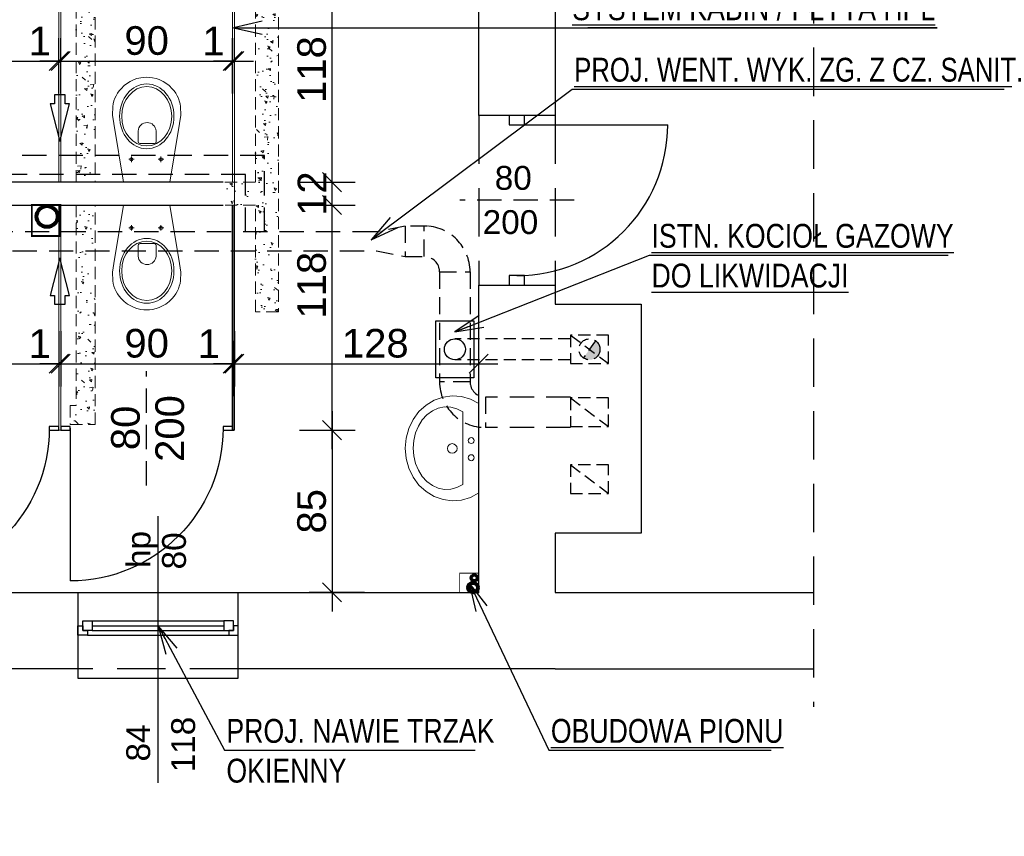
# Model space of a CAD drawing. Header units: inches. Extents: x -663 to 1208, y -7370 to -755.
# Tile 4 of 13: x 65 to 581, y -7370 to -6942. Entities that reach past the tile are written whole.
import ezdxf
from ezdxf import colors
from ezdxf.entities.mleader import LeaderData, LeaderLine
from ezdxf.enums import TextEntityAlignment as Align
from ezdxf.math import Vec2, Vec3

# ---------------------------------------------------------------- set-up
doc = ezdxf.new("R2010")
doc.units = ezdxf.units.IN
doc.header["$MEASUREMENT"] = 0
doc.linetypes.add('DASHED', pattern=[19.05, 12.7, -6.35])
doc.linetypes.add('HIDDEN', pattern=[9.525, 6.35, -3.175])
for name, color, linetype, lineweight in [('A_WYBURZENIA', 252, 'Continuous', 5), ('A_WYPOSAŻENIE', 21, 'Continuous', 9), ('IS_kanali', 34, 'Continuous', 80), ('IS_wentylacja_wywiew', 192, 'Continuous', 30), ('woda-proj', 5, 'Continuous', 70)]:
    doc.layers.add(name, color=color, linetype=linetype, lineweight=lineweight)
for name, color, linetype in [('AI_002_Widok_bd', 7, 'Continuous'), ('AI_004_Hatch_bd', 251, 'Continuous'), ('AI_005_Txt_bd', 134, 'Continuous'), ('AI_006_Dim_bd', 252, 'Continuous'), ('AI_091_Ściana_inw_bd', 174, 'Continuous'), ('AI_101_Ściana_proj_bd', 6, 'Continuous'), ('AI_103_Nadproże_bd', 216, 'DASHED'), ('AI_107_Drzwi_bd', 153, 'Continuous'), ('AI_109_Okna_bd', 152, 'Continuous'), ('AI_110_Okna_txt_bd', 134, 'Continuous')]:
    doc.layers.add(name, color=color, linetype=linetype)
doc.styles.add('Arial_15', font='txt', dxfattribs={"height": 15})
doc.styles.add('Arial_18', font='txt', dxfattribs={"height": 18})
doc.styles.add('BIKTS', font='BIKROMSW.SHX', dxfattribs={"width": 0.8})
doc.dimstyles.new('Wymiary', dxfattribs={"dimtxt": 15, "dimasz": 10, "dimexe": 12, "dimexo": 10, "dimgap": 3, "dimtad": 1, "dimdec": 0, "dimzin": 0, "dimdsep": 46, "dimtxsty": 'Arial_15', "dimblk": 'OBLIQUE', "dimcen": 0.09, "dimdle": 10, "dimclrt": 134, "dimadec": 0, "dimazin": 0, "dimtfac": 1, "dimtdec": 0, "dimtofl": 0, "dimtmove": 0, "dimatfit": 1, "dimldrblk": 'OBLIQUE', "dimfxl": 17, "dimfxlon": 1, "dimtolj": 1, "dimtzin": 0, "dimarcsym": 0})

# ---------------------------------------------------------------- blocks, each defined once
blk = doc.blocks.new('*U2245')
at = {"layer": 'AI_103_Nadproże_bd', "color": 8}
blk.add_lwpolyline([(-55.5, 30), (-55.5, -30)], dxfattribs=at)
at = {"layer": 'AI_107_Drzwi_bd'}
blk.add_lwpolyline([(-95, 0), (-95, 79)], dxfattribs=at)
for points in [[(-100, -4), (-95, -4), (-95, 4), (-100, 4)], [(-16, -4), (-11, -4), (-11, 4), (-16, 4)]]:
    blk.add_lwpolyline(points, close=True, dxfattribs=at)
at = {"layer": 'AI_107_Drzwi_bd', "color": 8}
blk.add_arc((-95, 0), 79, 0, 90, dxfattribs=at)
at = {"layer": 'AI_103_Nadproże_bd', "style": 'Arial_18'}
blk.add_attdef('WYS', text='', height=3, rotation=90, dxfattribs=at).set_placement((-61, 0), align=Align.TOP_CENTER)
blk.add_attdef('SZER', text='', height=3, rotation=90, dxfattribs=at).set_placement((-49.89, 0), align=Align.BOTTOM_CENTER)
blk = doc.blocks.new('_Oblique')
at = {"color": 0, "linetype": 'ByBlock', "lineweight": -2}
blk.add_line((-0.5, -0.5), (0.5, 0.5), dxfattribs=at)
blk = doc.blocks.new('*D2433')
at = {"layer": 'AI_006_Dim_bd', "color": 0, "lineweight": -2}
for p, q in [((177.16, -7139.29), (177.16, -7110.29)), ((305.16, -7139.29), (305.16, -7110.29)), ((167.16, -7122.29), (315.16, -7122.29))]:
    blk.add_line(p, q, dxfattribs=at)
at = {"layer": 'Defpoints', "color": 0}
for p in [(305.16, -7122.29), (177.16, -7157.1), (305.16, -7242.1)]:
    blk.add_point(p, dxfattribs=at)
at = {"layer": 'AI_006_Dim_bd', "color": 0, "linetype": 'ByBlock', "lineweight": -2, "xscale": 10, "yscale": 10, "zscale": 10, "rotation": 180}
blk.add_blockref('_Oblique', (177.16, -7122.29), dxfattribs=at)
at = {"layer": 'AI_006_Dim_bd', "color": 0, "linetype": 'ByBlock', "lineweight": -2, "xscale": 10, "yscale": 10, "zscale": 10}
blk.add_blockref('_Oblique', (305.16, -7122.29), dxfattribs=at)
at = {"layer": 'AI_006_Dim_bd', "color": 134, "insert": (250.94, -7111.63), "char_height": 15, "attachment_point": 5, "style": 'Arial_15'}
blk.add_mtext('\\A1;128', dxfattribs=at)
blk = doc.blocks.new('*D2440')
at = {"layer": 'AI_006_Dim_bd', "color": 0, "lineweight": -2}
for p, q in [((-4.84, -7105.29), (-4.84, -7134.29)), ((85.16, -7105.29), (85.16, -7134.29)), ((-14.84, -7122.29), (95.16, -7122.29))]:
    blk.add_line(p, q, dxfattribs=at)
at = {"layer": 'Defpoints', "color": 0}
for p in [(-4.84, -7039.1), (85.16, -7039.1), (85.16, -7122.29)]:
    blk.add_point(p, dxfattribs=at)
at = {"layer": 'AI_006_Dim_bd', "color": 0, "linetype": 'ByBlock', "lineweight": -2, "xscale": 10, "yscale": 10, "zscale": 10, "rotation": 180}
blk.add_blockref('_Oblique', (-4.84, -7122.29), dxfattribs=at)
at = {"layer": 'AI_006_Dim_bd', "color": 0, "linetype": 'ByBlock', "lineweight": -2, "xscale": 10, "yscale": 10, "zscale": 10}
blk.add_blockref('_Oblique', (85.16, -7122.29), dxfattribs=at)
at = {"layer": 'AI_006_Dim_bd', "color": 134, "insert": (40.16, -7111.63), "char_height": 15, "attachment_point": 5, "style": 'Arial_15'}
blk.add_mtext('\\A1;90', dxfattribs=at)
blk = doc.blocks.new('*D2441')
at = {"layer": 'AI_006_Dim_bd', "color": 0, "lineweight": -2}
for p, q in [((85.16, -7105.29), (85.16, -7134.29)), ((86.16, -7105.29), (86.16, -7134.29)), ((85.16, -7122.29), (75.16, -7122.29)), ((86.16, -7122.29), (96.16, -7122.29))]:
    blk.add_line(p, q, dxfattribs=at)
at = {"layer": 'Defpoints', "color": 0}
for p in [(85.16, -7039.1), (86.16, -7039.1), (86.16, -7122.29)]:
    blk.add_point(p, dxfattribs=at)
at = {"layer": 'AI_006_Dim_bd', "color": 0, "linetype": 'ByBlock', "lineweight": -2, "xscale": 10, "yscale": 10, "zscale": 10}
blk.add_blockref('_Oblique', (85.16, -7122.29), dxfattribs=at)
at = {"layer": 'AI_006_Dim_bd', "color": 0, "linetype": 'ByBlock', "lineweight": -2, "xscale": 10, "yscale": 10, "zscale": 10, "rotation": 180}
blk.add_blockref('_Oblique', (86.16, -7122.29), dxfattribs=at)
at = {"layer": 'AI_006_Dim_bd', "color": 134, "insert": (75.16, -7111.76), "char_height": 15, "attachment_point": 5, "style": 'Arial_15'}
blk.add_mtext('\\A1;1', dxfattribs=at)
blk = doc.blocks.new('*D2442')
at = {"layer": 'AI_006_Dim_bd', "color": 0, "lineweight": -2}
for p, q in [((86.16, -7105.29), (86.16, -7134.29)), ((176.16, -7105.29), (176.16, -7134.29)), ((76.16, -7122.29), (186.16, -7122.29))]:
    blk.add_line(p, q, dxfattribs=at)
at = {"layer": 'Defpoints', "color": 0}
for p in [(86.16, -7039.1), (176.16, -7039.1), (176.16, -7122.29)]:
    blk.add_point(p, dxfattribs=at)
at = {"layer": 'AI_006_Dim_bd', "color": 0, "linetype": 'ByBlock', "lineweight": -2, "xscale": 10, "yscale": 10, "zscale": 10, "rotation": 180}
blk.add_blockref('_Oblique', (86.16, -7122.29), dxfattribs=at)
at = {"layer": 'AI_006_Dim_bd', "color": 0, "linetype": 'ByBlock', "lineweight": -2, "xscale": 10, "yscale": 10, "zscale": 10}
blk.add_blockref('_Oblique', (176.16, -7122.29), dxfattribs=at)
at = {"layer": 'AI_006_Dim_bd', "color": 134, "insert": (131.16, -7111.63), "char_height": 15, "attachment_point": 5, "style": 'Arial_15'}
blk.add_mtext('\\A1;90', dxfattribs=at)
blk = doc.blocks.new('A$C097A3B8D')
at = {"layer": 'A_WYPOSAŻENIE'}
for p, q in [((-11.77, 50.6), (-10, 51.94)), ((-10, 51.94), (-8.71, 52.72)), ((-8.71, 52.72), (-6.54, 53.77)), ((-6.54, 53.77), (-5.07, 54.25)), ((-5.07, 54.25), (-3.02, 54.72)), ((-3.02, 54.72), (-1.52, 54.92)), ((-1.52, 54.92), (0, 55)), ((1.52, 54.92), (0, 55)), ((3.02, 54.72), (1.52, 54.92)), ((5.07, 54.25), (3.02, 54.72)), ((6.54, 53.77), (5.07, 54.25)), ((8.71, 52.72), (6.54, 53.77)), ((10, 51.94), (8.71, 52.72)), ((11.77, 50.6), (10, 51.94)), ((-15.97, 45.29), (-15.22, 46.59)), ((-15.22, 46.59), (-14.37, 47.83)), ((-14.37, 47.83), (-13.41, 48.99)), ((-13.41, 48.99), (-11.77, 50.6)), ((13.41, 48.99), (11.77, 50.6)), ((14.37, 47.83), (13.41, 48.99)), ((15.22, 46.59), (14.37, 47.83)), ((15.97, 45.29), (15.22, 46.59)), ((-17.51, 41.08), (-17.12, 42.53)), ((-17.12, 42.53), (-16.6, 43.93)), ((-16.6, 43.93), (-15.97, 45.29)), ((16.6, 43.93), (15.97, 45.29)), ((17.12, 42.53), (16.6, 43.93)), ((17.51, 41.08), (17.12, 42.53)), ((-17.82, 35.14), (-17.77, 39.69)), ((-17.77, 39.69), (-17.51, 41.08)), ((17.77, 39.69), (17.51, 41.08)), ((17.82, 35.14), (17.77, 39.69)), ((-17.15, 30.7), (-17.82, 35.14)), ((17.15, 30.7), (17.82, 35.14)), ((-12.21, 0), (-17.15, 30.7)), ((-4.94, 21.51), (-4.94, 26.77)), ((4.44, 21.51), (4.44, 26.77)), ((12.21, 0), (17.15, 30.7)), ((3.5, 20.21), (-4, 20.21)), ((-7.49, 11.98), (-8.97, 11.98)), ((-7.49, 11.98), (-7.49, 13.41)), ((-7.49, 11.98), (-6.08, 11.98)), ((-7.49, 11.98), (-7.49, 10.54)), ((8.01, 11.98), (6.53, 11.98)), ((8.01, 11.98), (8.01, 13.41)), ((8.01, 11.98), (9.42, 11.98)), ((8.01, 11.98), (8.01, 10.54)), ((12.21, 0), (-12.21, 0))]:
    blk.add_line(p, q, dxfattribs=at)
for centre, radius, start, end in [((-0.25, 26.54), 4.7, 2.8022, 177.1978), ((-3.75, 21.39), 1.2, 174.1101, 257.7661), ((3.24, 21.39), 1.2, 282.2339, 5.8899)]:
    blk.add_arc(centre, radius, start, end, dxfattribs=at)
for major_axis, ratio in [((0, 17), 0.838235), ((0, 15.54), 0.845174)]:
    blk.add_ellipse((-0.05, 34.5), major_axis=major_axis, ratio=ratio, dxfattribs=at)
for centre in [(-7.49, 11.98), (8.01, 11.98)]:
    blk.add_ellipse(centre, major_axis=(-0.599, -0.599), ratio=1, start_param=5.497787, end_param=11.780972, dxfattribs=at)
blk = doc.blocks.new('*D2443')
at = {"layer": 'AI_006_Dim_bd', "color": 0, "lineweight": -2}
for p, q in [((176.16, -7105.29), (176.16, -7134.29)), ((177.16, -7105.29), (177.16, -7134.29)), ((176.16, -7122.29), (166.16, -7122.29)), ((177.16, -7122.29), (187.16, -7122.29))]:
    blk.add_line(p, q, dxfattribs=at)
at = {"layer": 'Defpoints', "color": 0}
for p in [(176.16, -7039.1), (177.16, -7039.1), (176.16, -7122.29)]:
    blk.add_point(p, dxfattribs=at)
at = {"layer": 'AI_006_Dim_bd', "color": 0, "linetype": 'ByBlock', "lineweight": -2, "xscale": 10, "yscale": 10, "zscale": 10}
blk.add_blockref('_Oblique', (176.16, -7122.29), dxfattribs=at)
at = {"layer": 'AI_006_Dim_bd', "color": 0, "linetype": 'ByBlock', "lineweight": -2, "xscale": 10, "yscale": 10, "zscale": 10, "rotation": 180}
blk.add_blockref('_Oblique', (177.16, -7122.29), dxfattribs=at)
at = {"layer": 'AI_006_Dim_bd', "color": 134, "insert": (163.75, -7111.76), "char_height": 15, "attachment_point": 5, "style": 'Arial_15'}
blk.add_mtext('\\A1;1', dxfattribs=at)
blk = doc.blocks.new('*U2343')
at = {"layer": 'AI_103_Nadproże_bd', "color": 8}
blk.add_lwpolyline([(-55, 30), (-55, -30)], dxfattribs=at)
at = {"layer": 'AI_107_Drzwi_bd'}
blk.add_lwpolyline([(-95, 0), (-95, 80)], dxfattribs=at)
for points in [[(-100, 1), (-95, 1), (-95, -1), (-100, -1)], [(-15, 1), (-10, 1), (-10, -1), (-15, -1)]]:
    blk.add_lwpolyline(points, close=True, dxfattribs=at)
at = {"layer": 'AI_107_Drzwi_bd', "color": 8}
blk.add_arc((-95, 0), 80, 0, 90, dxfattribs=at)
at = {"layer": 'AI_103_Nadproże_bd', "style": 'Arial_18'}
blk.add_attdef('WYS', text='', height=3, rotation=90, dxfattribs=at).set_placement((-60.5, 0), align=Align.TOP_CENTER)
blk.add_attdef('SZER', text='', height=3, rotation=90, dxfattribs=at).set_placement((-49.39, 0), align=Align.BOTTOM_CENTER)
blk = doc.blocks.new('A$C7DD93DDE')
at = {"layer": 'A_WYPOSAŻENIE', "flags": 128}
for points in [[(-23.4, 0), (-25.75, -4.36), (-27.15, -9.05), (-27.53, -13.9), (-26.89, -18.73), (-25.25, -23.35), (-22.66, -27.6), (-19.23, -31.32), (-15.09, -34.36), (-10.38, -36.62), (-5.29, -38.01), (0, -38.48), (5.29, -38.01), (10.38, -36.62), (15.09, -34.36), (19.23, -31.32), (22.66, -27.6), (25.25, -23.35), (26.89, -18.73), (27.53, -13.9), (27.15, -9.05), (25.75, -4.36), (23.4, 0)], [(-19.13, -8.38), (-20.73, -11.42), (-21.61, -14.65), (-21.73, -17.95), (-21.08, -21.21), (-19.69, -24.31), (-17.61, -27.15), (-14.91, -29.63), (-11.69, -31.65), (-8.06, -33.15), (-4.15, -34.07), (-0.09, -34.38), (3.96, -34.07), (7.88, -33.15), (11.51, -31.65), (14.73, -29.63), (17.43, -27.15), (19.51, -24.31), (20.89, -21.21), (21.54, -17.95), (21.42, -14.65), (20.55, -11.42), (18.94, -8.38)]]:
    blk.add_lwpolyline(points, dxfattribs=at)
at = {"layer": 'A_WYPOSAŻENIE'}
for points in [[(-23.4, 0), (23.4, 0)], [(-19.13, -8.38), (18.94, -8.38)]]:
    blk.add_lwpolyline(points, dxfattribs=at)
for centre, radius in [((-4.06, -3.97), 1.56), ((4.93, -3.97), 1.56), ((0.08, -13.91), 2.54)]:
    blk.add_circle(centre, radius, dxfattribs=at)
blk = doc.blocks.new('*D2451')
at = {"layer": 'AI_006_Dim_bd', "color": 0, "lineweight": -2}
for p, q in [((228.32, -7167.1), (228.32, -7029.1)), ((211.32, -7039.1), (240.32, -7039.1)), ((211.32, -7157.1), (240.32, -7157.1))]:
    blk.add_line(p, q, dxfattribs=at)
at = {"layer": 'Defpoints', "color": 0}
for p in [(172.16, -7039.1), (228.32, -7039.1), (172.16, -7157.1)]:
    blk.add_point(p, dxfattribs=at)
at = {"layer": 'AI_006_Dim_bd', "color": 0, "linetype": 'ByBlock', "lineweight": -2, "xscale": 10, "yscale": 10, "zscale": 10}
for p, rotation in [((228.32, -7039.1), 90), ((228.32, -7157.1), 270)]:
    blk.add_blockref('_Oblique', p, dxfattribs=dict(at, rotation=rotation))
at = {"layer": 'AI_006_Dim_bd', "color": 134, "insert": (217.66, -7081.13), "char_height": 15, "attachment_point": 5, "rotation": 90, "style": 'Arial_15'}
blk.add_mtext('\\A1;118', dxfattribs=at)
blk = doc.blocks.new('*D2452')
at = {"layer": 'AI_006_Dim_bd', "color": 0, "lineweight": -2}
for p, q in [((228.32, -7147.1), (228.32, -7252.1)), ((211.32, -7157.1), (240.32, -7157.1)), ((245.32, -7242.1), (216.32, -7242.1))]:
    blk.add_line(p, q, dxfattribs=at)
at = {"layer": 'Defpoints', "color": 0}
for p in [(172.16, -7157.1), (228.32, -7242.1), (305.16, -7242.1)]:
    blk.add_point(p, dxfattribs=at)
at = {"layer": 'AI_006_Dim_bd', "color": 0, "linetype": 'ByBlock', "lineweight": -2, "xscale": 10, "yscale": 10, "zscale": 10}
for p, rotation in [((228.32, -7157.1), 90), ((228.32, -7242.1), 270)]:
    blk.add_blockref('_Oblique', p, dxfattribs=dict(at, rotation=rotation))
at = {"layer": 'AI_006_Dim_bd', "color": 134, "insert": (217.66, -7199.6), "char_height": 15, "attachment_point": 5, "rotation": 90, "style": 'Arial_15'}
blk.add_mtext('\\A1;85', dxfattribs=at)
blk = doc.blocks.new('*D2454')
at = {"layer": 'AI_006_Dim_bd', "color": 0, "lineweight": -2}
for p, q in [((228.32, -7049.1), (228.32, -7017.1)), ((211.32, -7027.1), (240.32, -7027.1)), ((211.32, -7039.1), (240.32, -7039.1))]:
    blk.add_line(p, q, dxfattribs=at)
at = {"layer": 'Defpoints', "color": 0}
for p in [(172.16, -7027.1), (228.32, -7027.1), (172.16, -7039.1)]:
    blk.add_point(p, dxfattribs=at)
at = {"layer": 'AI_006_Dim_bd', "color": 0, "linetype": 'ByBlock', "lineweight": -2, "xscale": 10, "yscale": 10, "zscale": 10}
for p, rotation in [((228.32, -7027.1), 90), ((228.32, -7039.1), 270)]:
    blk.add_blockref('_Oblique', p, dxfattribs=dict(at, rotation=rotation))
at = {"layer": 'AI_006_Dim_bd', "color": 134, "insert": (217.79, -7033.1), "char_height": 15, "attachment_point": 5, "rotation": 90, "style": 'Arial_15'}
blk.add_mtext('\\A1;12', dxfattribs=at)
blk = doc.blocks.new('*D2455')
at = {"layer": 'AI_006_Dim_bd', "color": 0, "lineweight": -2}
for p, q in [((228.32, -7037.1), (228.32, -6899.1)), ((211.32, -6909.1), (240.32, -6909.1)), ((211.32, -7027.1), (240.32, -7027.1))]:
    blk.add_line(p, q, dxfattribs=at)
at = {"layer": 'Defpoints', "color": 0}
for p in [(172.16, -6909.1), (228.32, -6909.1), (172.16, -7027.1)]:
    blk.add_point(p, dxfattribs=at)
at = {"layer": 'AI_006_Dim_bd', "color": 0, "linetype": 'ByBlock', "lineweight": -2, "xscale": 10, "yscale": 10, "zscale": 10}
for p, rotation in [((228.32, -6909.1), 90), ((228.32, -7027.1), 270)]:
    blk.add_blockref('_Oblique', p, dxfattribs=dict(at, rotation=rotation))
at = {"layer": 'AI_006_Dim_bd', "color": 134, "insert": (217.66, -6968.1), "char_height": 15, "attachment_point": 5, "rotation": 90, "style": 'Arial_15'}
blk.add_mtext('\\A1;118', dxfattribs=at)
blk = doc.blocks.new('*D2459')
at = {"layer": 'AI_006_Dim_bd', "color": 0, "lineweight": -2}
for p, q in [((-4.84, -6980.64), (-4.84, -6951.64)), ((85.16, -6980.64), (85.16, -6951.64)), ((-14.84, -6963.64), (95.16, -6963.64))]:
    blk.add_line(p, q, dxfattribs=at)
at = {"layer": 'Defpoints', "color": 0}
for p in [(85.16, -6963.64), (-4.84, -7017.1), (85.16, -7017.1)]:
    blk.add_point(p, dxfattribs=at)
at = {"layer": 'AI_006_Dim_bd', "color": 0, "linetype": 'ByBlock', "lineweight": -2, "xscale": 10, "yscale": 10, "zscale": 10, "rotation": 180}
blk.add_blockref('_Oblique', (-4.84, -6963.64), dxfattribs=at)
at = {"layer": 'AI_006_Dim_bd', "color": 0, "linetype": 'ByBlock', "lineweight": -2, "xscale": 10, "yscale": 10, "zscale": 10}
blk.add_blockref('_Oblique', (85.16, -6963.64), dxfattribs=at)
at = {"layer": 'AI_006_Dim_bd', "color": 134, "insert": (40.16, -6952.98), "char_height": 15, "attachment_point": 5, "style": 'Arial_15'}
blk.add_mtext('\\A1;90', dxfattribs=at)
blk = doc.blocks.new('*D2460')
at = {"layer": 'AI_006_Dim_bd', "color": 0, "lineweight": -2}
for p, q in [((85.16, -6980.64), (85.16, -6951.64)), ((86.16, -6980.64), (86.16, -6951.64)), ((85.16, -6963.64), (75.16, -6963.64)), ((86.16, -6963.64), (96.16, -6963.64))]:
    blk.add_line(p, q, dxfattribs=at)
at = {"layer": 'Defpoints', "color": 0}
for p in [(86.16, -6963.64), (85.16, -7017.1), (86.16, -7017.1)]:
    blk.add_point(p, dxfattribs=at)
at = {"layer": 'AI_006_Dim_bd', "color": 0, "linetype": 'ByBlock', "lineweight": -2, "xscale": 10, "yscale": 10, "zscale": 10}
blk.add_blockref('_Oblique', (85.16, -6963.64), dxfattribs=at)
at = {"layer": 'AI_006_Dim_bd', "color": 0, "linetype": 'ByBlock', "lineweight": -2, "xscale": 10, "yscale": 10, "zscale": 10, "rotation": 180}
blk.add_blockref('_Oblique', (86.16, -6963.64), dxfattribs=at)
at = {"layer": 'AI_006_Dim_bd', "color": 134, "insert": (75.16, -6953.11), "char_height": 15, "attachment_point": 5, "style": 'Arial_15'}
blk.add_mtext('\\A1;1', dxfattribs=at)
blk = doc.blocks.new('*D2461')
at = {"layer": 'AI_006_Dim_bd', "color": 0, "lineweight": -2}
for p, q in [((86.16, -6980.64), (86.16, -6951.64)), ((176.16, -6980.64), (176.16, -6951.64)), ((76.16, -6963.64), (186.16, -6963.64))]:
    blk.add_line(p, q, dxfattribs=at)
at = {"layer": 'Defpoints', "color": 0}
for p in [(176.16, -6963.64), (86.16, -7017.1), (176.16, -7017.1)]:
    blk.add_point(p, dxfattribs=at)
at = {"layer": 'AI_006_Dim_bd', "color": 0, "linetype": 'ByBlock', "lineweight": -2, "xscale": 10, "yscale": 10, "zscale": 10, "rotation": 180}
blk.add_blockref('_Oblique', (86.16, -6963.64), dxfattribs=at)
at = {"layer": 'AI_006_Dim_bd', "color": 0, "linetype": 'ByBlock', "lineweight": -2, "xscale": 10, "yscale": 10, "zscale": 10}
blk.add_blockref('_Oblique', (176.16, -6963.64), dxfattribs=at)
at = {"layer": 'AI_006_Dim_bd', "color": 134, "insert": (131.16, -6952.98), "char_height": 15, "attachment_point": 5, "style": 'Arial_15'}
blk.add_mtext('\\A1;90', dxfattribs=at)
blk = doc.blocks.new('*D2462')
at = {"layer": 'AI_006_Dim_bd', "color": 0, "lineweight": -2}
for p, q in [((176.16, -6980.64), (176.16, -6951.64)), ((177.16, -6980.64), (177.16, -6951.64)), ((176.16, -6963.64), (166.16, -6963.64)), ((177.16, -6963.64), (187.16, -6963.64))]:
    blk.add_line(p, q, dxfattribs=at)
at = {"layer": 'Defpoints', "color": 0}
for p in [(177.16, -6963.64), (176.16, -7017.1), (177.16, -7017.1)]:
    blk.add_point(p, dxfattribs=at)
at = {"layer": 'AI_006_Dim_bd', "color": 0, "linetype": 'ByBlock', "lineweight": -2, "xscale": 10, "yscale": 10, "zscale": 10}
blk.add_blockref('_Oblique', (176.16, -6963.64), dxfattribs=at)
at = {"layer": 'AI_006_Dim_bd', "color": 0, "linetype": 'ByBlock', "lineweight": -2, "xscale": 10, "yscale": 10, "zscale": 10, "rotation": 180}
blk.add_blockref('_Oblique', (177.16, -6963.64), dxfattribs=at)
at = {"layer": 'AI_006_Dim_bd', "color": 134, "insert": (166.16, -6953.11), "char_height": 15, "attachment_point": 5, "style": 'Arial_15'}
blk.add_mtext('\\A1;1', dxfattribs=at)
blk = doc.blocks.new('WYM-ST2')
blk.add_line((0, 0), (-7.5, 0))
for points in [[(0, 0), (-15, 3.33)], [(-15, -3.33), (0, 0)]]:
    blk.add_lwpolyline(points)
blk = doc.blocks.new('G$CED26FEE3')
at = {"layer": 'IS_wentylacja_wywiew', "linetype": 'DASHED', "ltscale": 0.7}
for points in [[(-16, 8), (-16, 24)], [(-8, 0), (8, 0)]]:
    blk.add_lwpolyline(points, dxfattribs=at)
for radius in [24, 8]:
    blk.add_arc((-16, 0), radius, 0, 90, dxfattribs=at)
blk = doc.blocks.new('A$C242b7823')
at = {"layer": 'IS_wentylacja_wywiew', "lineweight": 30}
blk.add_lwpolyline([(-4.86, 27.5), (0, 8.51), (0, 8.51), (4.86, 27.5), (4.86, 27.5), (2.65, 27.5), (2.65, 27.5), (2.65, 31.93), (2.65, 31.93), (-2.65, 31.93), (-2.65, 31.93), (-2.65, 27.5), (-2.65, 27.5), (-4.86, 27.5)], dxfattribs=at)

msp = doc.modelspace()

# ---------------------------------------------------------------- hatches: boundary and pattern name
at = {"layer": 'A_WYBURZENIA', "linetype": 'HIDDEN'}
h = msp.add_hatch(dxfattribs=at)
h.set_pattern_fill('AR-CONC', color=256, scale=2, angle=270, style=0)
h.set_pattern_definition([(140, (-7453351.931, -5508198.658), (1.2550427, 14.345203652), [1.5, -16.5]), (85, (-7453351.931, -5508198.658), (-15.043842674, -2.775026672), [1.2, -13.2]), (190.45144446, (-7453351.827, -5508197.463), (-13.78879982, 11.570176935), [1.27480384, -14.02284224]), (136.1842, (-7453355.931, -5508198.658), (3.310385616, 21.344826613), [2.25, -24.75]), (186.6356355, (-7453355.655, -5508196.88), (-19.482372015, 18.693238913), [1.91220684, -21.0342752]), (81.184164, (-7453355.931, -5508198.658), (-19.482372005, 18.6932389), [1.8, -19.80000002]), (111, (-7453354.931, -5508196.658), (8.052377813, 11.938141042), [1.5, -16.5]), (56, (-7453354.931, -5508196.658), (-14.5030009, 4.866306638), [1.2, -13.2]), (161.45144474, (-7453354.26, -5508195.663), (-6.450623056, 16.804447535), [1.2748038, -14.02284224]), (127.5, (-7453351.931, -5508198.658), (-6.6578770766, 0.2431971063), [0, -13.04, 0, -13.4, 0, -13.25]), (97.5, (-7453351.931, -5508198.658), (-7.8882342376, 5.261390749), [0, -7.64, 0, -12.74, 0, -5.05]), (57.5, (-7453351.931, -5508203.118), (0.4510974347, 10.6764487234), [0, -5, 0, -15.6, 0, -20.7]), (47.5, (-7453351.931, -5508205.118), (-2.002099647, 11.663723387), [0, -6.5, 0, -10.36, 0, -14.7])])
h.paths.add_polyline_path([(104.16, -7027.1), (94.16, -7027.1), (94.16, -6922.1), (91.16, -6922.1), (91.16, -6912.1), (104.16, -6912.1)])
h = msp.add_hatch(dxfattribs=at)
h.set_pattern_fill('AR-CONC', color=256, scale=2, angle=90, style=0)
h.set_pattern_definition([(140, (-7453305.931, -5508084.658), (1.2550427, 14.345203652), [1.5, -16.5]), (85, (-7453305.931, -5508084.658), (-15.043842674, -2.775026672), [1.2, -13.2]), (190.45144446, (-7453305.827, -5508083.463), (-13.78879982, 11.570176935), [1.27480384, -14.02284224]), (136.1842, (-7453309.931, -5508084.658), (3.310385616, 21.344826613), [2.25, -24.75]), (186.6356355, (-7453309.655, -5508082.88), (-19.482372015, 18.693238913), [1.91220684, -21.0342752]), (81.184164, (-7453309.931, -5508084.658), (-19.482372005, 18.6932389), [1.8, -19.80000002]), (111, (-7453308.931, -5508082.658), (8.052377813, 11.938141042), [1.5, -16.5]), (56, (-7453308.931, -5508082.658), (-14.5030009, 4.866306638), [1.2, -13.2]), (161.45144474, (-7453308.26, -5508081.663), (-6.450623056, 16.804447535), [1.2748038, -14.02284224]), (127.5, (-7453305.931, -5508084.658), (-6.6578770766, 0.2431971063), [0, -13.04, 0, -13.4, 0, -13.25]), (97.5, (-7453305.931, -5508084.658), (-7.8882342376, 5.261390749), [0, -7.64, 0, -12.74, 0, -5.05]), (57.5, (-7453305.931, -5508089.118), (0.4510974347, 10.6764487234), [0, -5, 0, -15.6, 0, -20.7]), (47.5, (-7453305.931, -5508091.118), (-2.002099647, 11.663723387), [0, -6.5, 0, -10.36, 0, -14.7])])
h.paths.add_polyline_path([(200.16, -6912.1), (188.16, -6912.1), (188.16, -7027.1), (172.16, -7027.1), (172.16, -7039.1), (188.16, -7039.1), (188.16, -7095.1), (200, -7095.1)])
h = msp.add_hatch(dxfattribs=at)
h.set_pattern_fill('AR-CONC', color=256, scale=2, angle=90, style=0)
h.set_pattern_definition([(140, (-7453351.931, -5508210.658), (1.2550427, 14.345203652), [1.5, -16.5]), (85, (-7453351.931, -5508210.658), (-15.043842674, -2.775026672), [1.2, -13.2]), (190.45144446, (-7453351.827, -5508209.463), (-13.78879982, 11.570176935), [1.27480384, -14.02284224]), (136.1842, (-7453355.931, -5508210.658), (3.310385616, 21.344826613), [2.25, -24.75]), (186.6356355, (-7453355.655, -5508208.88), (-19.482372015, 18.693238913), [1.91220684, -21.0342752]), (81.184164, (-7453355.931, -5508210.658), (-19.482372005, 18.6932389), [1.8, -19.80000002]), (111, (-7453354.931, -5508208.658), (8.052377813, 11.938141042), [1.5, -16.5]), (56, (-7453354.931, -5508208.658), (-14.5030009, 4.866306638), [1.2, -13.2]), (161.45144474, (-7453354.26, -5508207.663), (-6.450623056, 16.804447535), [1.2748038, -14.02284224]), (127.5, (-7453351.931, -5508210.658), (-6.6578770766, 0.2431971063), [0, -13.04, 0, -13.4, 0, -13.25]), (97.5, (-7453351.931, -5508210.658), (-7.8882342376, 5.261390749), [0, -7.64, 0, -12.74, 0, -5.05]), (57.5, (-7453351.931, -5508215.118), (0.4510974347, 10.6764487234), [0, -5, 0, -15.6, 0, -20.7]), (47.5, (-7453351.931, -5508217.118), (-2.002099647, 11.663723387), [0, -6.5, 0, -10.36, 0, -14.7])])
h.paths.add_polyline_path([(104.16, -7039.1), (94.16, -7039.1), (94.16, -7144.1), (91.16, -7144.1), (91.16, -7154.1), (104.16, -7154.1)])
at = {"layer": 'AI_004_Hatch_bd', "transparency": 33554687}
h = msp.add_hatch(color=256, dxfattribs=at)
h.dxf.hatch_style = 1
h.paths.add_polyline_path([(367.7, -7117.84, -0.41476), (360.04, -7119.25), (366.29, -7110.19, -0.413772)])

# ---------------------------------------------------------------- linework, layer by layer
for points in [[(302.66, -7099.72), (302.66, -7129.72), (282.66, -7129.72), (282.66, -7099.72), (302.66, -7099.72)], [(95.16, -7242.1), (179.16, -7242.1)], [(95.16, -7282.1), (95.16, -7287.1), (179.16, -7287.1), (179.16, -7282.1)]]:
    msp.add_lwpolyline(points)
msp.add_circle((292.66, -7114.72), 5.5)
at = {"layer": 'A_WYBURZENIA', "linetype": 'HIDDEN'}
for points in [[(94.16, -7027.1), (94.16, -6922.1), (91.16, -6922.1), (91.16, -6912.1), (104.16, -6912.1), (104.16, -7027.1)], [(172.16, -7027.1), (188.16, -7027.1), (188.16, -6912.1), (200.16, -6912.1), (200.16, -7095.1), (188.16, -7095.1), (188.16, -7039.1), (172.16, -7039.1)], [(94.16, -7039.1), (94.16, -7144.1), (91.16, -7144.1), (91.16, -7154.1), (104.16, -7154.1), (104.16, -7039.1)]]:
    msp.add_lwpolyline(points, dxfattribs=at)
at = {"layer": 'AI_002_Widok_bd', "linetype": 'DASHED', "ltscale": 0.5}
for points in [[(373.16, -7122.22), (373.16, -7107.22), (353.16, -7107.22), (353.16, -7122.22), (373.16, -7122.22)], [(353.16, -7107.22), (373.16, -7122.22)], [(353.16, -7109.22), (292.66, -7109.22)], [(366.28, -7110.19), (360.05, -7119.25)], [(353.16, -7120.22), (292.66, -7120.22)], [(353.16, -7140.22), (373.16, -7155.22)], [(373.16, -7155.22), (373.16, -7140.22), (353.16, -7140.22), (353.16, -7155.22), (373.16, -7155.22)], [(353.16, -7175.22), (373.16, -7190.22)], [(373.16, -7190.22), (373.16, -7175.22), (353.16, -7175.22), (353.16, -7190.22), (373.16, -7190.22)]]:
    msp.add_lwpolyline(points, dxfattribs=at)
msp.add_circle((363.16, -7114.72), 5.5, dxfattribs=at)
at = {"layer": 'AI_091_Ściana_inw_bd', "linetype": 'Continuous', "ltscale": 0.5}
for points in [[(305.16, -6992.1), (305.16, -6826.1), (181.16, -6826.1), (181.16, -6786.1), (345.16, -6786.1)], [(345.16, -6826.1), (345.16, -6992.1), (305.16, -6992.1)], [(171.16, -7027.1), (-185.84, -7027.1), (-185.84, -6922.1), (-185.84, -6912.1), (-185.84, -6909.1), (-225.84, -6909.1), (-225.84, -7159.1), (-185.84, -7159.1), (-185.84, -7154.1), (-185.84, -7144.1), (-185.84, -7039.1), (171.16, -7039.1)], [(179.16, -7242.1), (305.16, -7242.1), (305.16, -7081.1), (345.16, -7081.1), (345.16, -7091.1)], [(345.16, -7081.1), (345.16, -7091.1), (390.16, -7091.1), (390.16, -7211.1), (345.16, -7211.1)], [(345.16, -7211.1), (345.16, -7242.1)], [(-19.84, -7242.1), (95.16, -7242.1), (95.16, -7282.1), (-19.84, -7282.1), (-19.84, -7242.1)], [(345.16, -7282.1), (179.16, -7282.1), (179.16, -7242.1)], [(345.16, -7242.1), (480.5, -7242.1)], [(345.16, -7282.1), (480.5, -7282.1)]]:
    msp.add_lwpolyline(points, dxfattribs=at)
at = {"layer": 'AI_101_Ściana_proj_bd', "lineweight": 20, "ltscale": 2, "const_width": 0.5}
for points in [[(85.16, -7027.1), (85.16, -6909.1), (86.16, -6909.1), (86.16, -7027.1)], [(176.16, -7027.1), (176.16, -6909.1), (177.16, -6909.1), (177.16, -7157.1)], [(85.16, -7039.1), (85.16, -7157.1), (86.16, -7157.1), (86.16, -7039.1)]]:
    msp.add_lwpolyline(points, dxfattribs=at)
at = {"layer": 'AI_101_Ściana_proj_bd', "lineweight": 20, "ltscale": 2}
for points, const_width in [([(70.98, -7055.28), (85.98, -7055.28), (85.98, -7039.1), (70.98, -7039.1)], 1), ([(305.16, -7232.1), (295.16, -7232.1), (295.16, -7242.1), (305.16, -7242.1)], 0.5)]:
    msp.add_lwpolyline(points, close=True, dxfattribs=dict(at, const_width=const_width))
msp.add_lwpolyline([(176.16, -7039.1, 1, 1, 0), (176.16, -7157.1, 1, 1, 0), (177.16, -7157.1, 1, 1, 0)], format="xyseb", dxfattribs=at)
at = {"layer": 'AI_103_Nadproże_bd', "ltscale": 2}
for points in [[(480.5, -6766.1), (480.5, -7302.1)], [(305.16, -6992.1), (305.16, -7081.1)], [(345.16, -6992.1), (345.16, -7081.1)], [(179.16, -7282.1), (95.16, -7282.1)]]:
    msp.add_lwpolyline(points, dxfattribs=at)
at = {"layer": 'AI_109_Okna_bd'}
for points in [[(102.66, -7262.1), (97.66, -7262.1), (97.66, -7257.1), (102.66, -7257.1), (102.66, -7262.1)], [(171.66, -7262.1), (176.66, -7262.1), (176.66, -7257.1), (171.66, -7257.1), (171.66, -7262.1)], [(100.16, -7264.6), (95.16, -7264.6), (95.16, -7259.6), (97.66, -7259.6), (97.66, -7262.1), (100.16, -7262.1), (100.16, -7264.6)], [(102.66, -7259.6), (171.66, -7259.6)], [(174.16, -7264.6), (179.16, -7264.6), (179.16, -7259.6), (176.66, -7259.6), (176.66, -7262.1), (174.16, -7262.1), (174.16, -7264.6)]]:
    msp.add_lwpolyline(points, dxfattribs=at)
at = {"layer": 'AI_109_Okna_bd', "color": 8}
for points in [[(102.66, -7257.1), (171.66, -7257.1)], [(102.66, -7262.1), (171.66, -7262.1)], [(100.16, -7264.6), (174.16, -7264.6)]]:
    msp.add_lwpolyline(points, dxfattribs=at)
at = {"layer": 'AI_110_Okna_txt_bd'}
msp.add_lwpolyline([(137.16, -7342), (137.16, -7202.19)], dxfattribs=at)
at = {"layer": 'IS_kanali'}
for centre, radius in [((78.99, -7045.1), 5.5), ((302.13, -7239.6), 2.5)]:
    msp.add_circle(centre, radius, dxfattribs=at)
at = {"layer": 'IS_wentylacja_wywiew', "linetype": 'DASHED'}
for points in [[(192.93, -7053.1), (192.93, -7013.1), (-15.31, -7013.1)], [(182.93, -7053.1), (182.93, -7023.1), (-15.31, -7023.1)], [(251.62, -7053.1), (-72.39, -7053.1), (-72.39, -7063.1), (251.62, -7063.1)], [(353.16, -7139.72), (308.62, -7139.72)], [(353.16, -7155.72), (308.62, -7155.72)]]:
    msp.add_lwpolyline(points, dxfattribs=at)
at = {"layer": 'IS_wentylacja_wywiew', "linetype": 'DASHED', "ltscale": 0.7}
for points in [[(266.62, -7050.1), (251.62, -7053.1)], [(278.25, -7050.1), (266.62, -7050.1), (266.62, -7066.1), (278.25, -7066.1)], [(251.62, -7063.1), (266.62, -7066.1)], [(284.62, -7074.1), (284.62, -7131.72)], [(300.62, -7074.1), (300.62, -7131.72)]]:
    msp.add_lwpolyline(points, dxfattribs=at)
at = {"layer": 'woda-proj', "linetype": 'Continuous'}
msp.add_circle((302.78, -7234.49), 1.6, dxfattribs=at)

# ---------------------------------------------------------------- block references
at = {"layer": 'A_WYPOSAŻENIE', "xscale": -1}
msp.add_blockref('A$C097A3B8D', (131.16, -7027.1), dxfattribs=at)
at = {"layer": 'A_WYPOSAŻENIE'}
for name, p, rotation in [('A$C097A3B8D', (131.16, -7039.1), 180), ('A$C7DD93DDE', (305.16, -7166.6), 270)]:
    msp.add_blockref(name, p, dxfattribs=dict(at, rotation=rotation))
at = {"layer": 'AI_101_Ściana_proj_bd', "xscale": 1.041666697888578, "yscale": 1.041666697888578, "zscale": 1.041666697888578}
msp.add_blockref('A$C242b7823', (85.67, -7014.62), dxfattribs=at)
at = {"layer": 'AI_101_Ściana_proj_bd', "xscale": 1.041666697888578, "yscale": 1.041666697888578, "zscale": 1.041666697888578, "rotation": 180}
msp.add_blockref('A$C242b7823', (85.66, -7057.84), dxfattribs=at)
at = {"layer": 'AI_107_Drzwi_bd', "rotation": 270.0000000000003}
msp.add_blockref('*U2245', (325.16, -7092.1), dxfattribs=at)
at = {"layer": 'AI_107_Drzwi_bd', "xscale": -1, "rotation": 180}
for p in [(95.16, -7156.1), (186.16, -7156.1)]:
    msp.add_blockref('*U2343', p, dxfattribs=at)
at = {"layer": 'IS_wentylacja_wywiew', "linetype": 'DASHED', "ltscale": 0.7}
msp.add_blockref('G$CED26FEE3', (292.62, -7074.1), dxfattribs=at)
at = {"layer": 'IS_wentylacja_wywiew', "linetype": 'DASHED', "ltscale": 0.7, "rotation": 180}
msp.add_blockref('G$CED26FEE3', (292.62, -7131.72), dxfattribs=at)

# ---------------------------------------------------------------- texts
at = {"layer": 'AI_005_Txt_bd', "style": 'Arial_15'}
for s, p in [('80', (313.53, -7034.86)), ('200', (307.19, -7058.04))]:
    msp.add_text(s, height=12.5, dxfattribs=at).set_placement(p, align=Align.BOTTOM_LEFT)
for s, height, p in [('200', 15, (155.22, -7173.7)), ('80', 15, (132.04, -7167.56)), ('hp', 12.5, (136.91, -7229.34)), ('80', 12.5, (155.48, -7230.07)), ('118', 12.5, (160.26, -7336.43)), ('84', 12.5, (136.74, -7330.74))]:
    msp.add_text(s, height=height, rotation=90, dxfattribs=at).set_placement(p, align=Align.BOTTOM_LEFT)

# ---------------------------------------------------------------- dimensions: what is measured, and where the dimension line sits
at = {"layer": 'AI_006_Dim_bd'}
for base, p1, p2, picture, middle in [((228.32, -6909.1), (172.16, -7027.1), (172.16, -6909.1), '*D2455', (217.66, -6968.1)), ((228.32, -7242.1), (172.16, -7157.1), (305.16, -7242.1), '*D2452', (217.66, -7199.6))]:
    dim = msp.add_linear_dim(base=base, p1=p1, p2=p2, angle=90, dimstyle='Wymiary', override={"dimtmove": 1}, dxfattribs=at)
    dim.commit()
    dim.dimension.update_dxf_attribs({"geometry": picture, "text_midpoint": middle})
for base, p1, p2, picture, middle in [((85.16, -6963.64), (-4.84, -7017.1), (85.16, -7017.1), '*D2459', (40.16, -6952.98)), ((176.16, -6963.64), (86.16, -7017.1), (176.16, -7017.1), '*D2461', (131.16, -6952.98)), ((85.16, -7122.29), (-4.84, -7039.1), (85.16, -7039.1), '*D2440', (40.16, -7111.63)), ((176.16, -7122.29), (86.16, -7039.1), (176.16, -7039.1), '*D2442', (131.16, -7111.63))]:
    dim = msp.add_linear_dim(base=base, p1=p1, p2=p2, dimstyle='Wymiary', override={"dimtmove": 1}, dxfattribs=at)
    dim.commit()
    dim.dimension.update_dxf_attribs({"geometry": picture, "text_midpoint": middle})
for base, p1, p2, picture, middle in [((86.16, -6963.64), (85.16, -7017.1), (86.16, -7017.1), '*D2460', (75.16, -6963.64)), ((177.16, -6963.64), (176.16, -7017.1), (177.16, -7017.1), '*D2462', (166.16, -6963.64)), ((86.16, -7122.29), (85.16, -7039.1), (86.16, -7039.1), '*D2441', (75.16, -7122.29)), ((176.16, -7122.29), (177.16, -7039.1), (176.16, -7039.1), '*D2443', (163.75, -7122.29)), ((305.16, -7122.29), (177.16, -7157.1), (305.16, -7242.1), '*D2433', (250.94, -7122.29))]:
    dim = msp.add_linear_dim(base=base, p1=p1, p2=p2, dimstyle='Wymiary', override={"dimtmove": 1}, dxfattribs=at)
    dim.commit()
    dim.dimension.update_dxf_attribs({"geometry": picture, "text_midpoint": middle, "dimtype": 160})
for base, p1, p2, picture, middle in [((228.32, -7027.1), (172.16, -7039.1), (172.16, -7027.1), '*D2454', (228.32, -7033.1)), ((228.32, -7039.1), (172.16, -7157.1), (172.16, -7039.1), '*D2451', (228.32, -7081.13))]:
    dim = msp.add_linear_dim(base=base, p1=p1, p2=p2, angle=90, dimstyle='Wymiary', override={"dimtmove": 1}, dxfattribs=at)
    dim.commit()
    dim.dimension.update_dxf_attribs({"geometry": picture, "text_midpoint": middle, "dimtype": 160})

# ---------------------------------------------------------------- leaders
at = {"layer": 'AI_005_Txt_bd'}
ml = msp.add_multileader_mtext('Standard', dxfattribs=at)
ml.set_content('\\pxsm1;{\\L\\fArial|b0|i0|c238|p34;SYSTEM KABIN / PŁYTA HPL}', color=2, style='BIKTS')
ml.set_leader_properties(linetype='ByLayer', lineweight=-3)
ml.set_arrow_properties(name='WYM-ST2')
ml.build(insert=Vec2(0, 0))
ml.multileader.update_dxf_attribs({"text_left_attachment_type": 8, "text_right_attachment_type": 8, "dogleg_length": 0, "arrow_head_size": 1})
ctx = ml.context
ctx.base_point, ctx.char_height, ctx.arrow_head_size, ctx.landing_gap_size, ctx.plane_origin = Vec3(354.24, -6946.15), 12.5, 1, 1, Vec3(438.59, -6926.82)
ctx.left_attachment, ctx.right_attachment, ctx.text_align_type = 8, 8, 2
notes = []
notes.append((ctx, [(0, (1, 1, 0), (545.32, -6946.15), (-1, 0), 0, [(0, [(176.67, -6946.15), (545.32, -6946.15)], 0, [])])]))
ctx.mtext.insert, ctx.mtext.alignment, ctx.mtext.line_spacing_factor, ctx.mtext.flow_direction = Vec3(544.32, -6929.73), 3, 0.72, 5
ml = msp.add_multileader_mtext('Standard', dxfattribs=at)
ml.set_content('\\pxsm1;{\\L\\fArial|b0|i0|c238|p34;PROJ. WENT. WYK. ZG. Z CZ. SANIT.}', color=2, style='BIKTS')
ml.set_leader_properties(linetype='ByLayer', lineweight=-3)
ml.set_arrow_properties(name='WYM-ST2')
ml.build(insert=Vec2(0, 0))
ml.multileader.update_dxf_attribs({"text_left_attachment_type": 8, "text_right_attachment_type": 8, "dogleg_length": 0, "arrow_head_size": 1})
ctx = ml.context
ctx.base_point, ctx.char_height, ctx.arrow_head_size, ctx.landing_gap_size, ctx.plane_origin = Vec3(354.13, -6978.35), 12.5, 1, 1, Vec3(760.24, -7196.87)
ctx.left_attachment, ctx.right_attachment, ctx.text_align_type = 8, 8, 2
notes.append((ctx, [(0, (1, 1, 0), (354.13, -6978.35), (1, 0), 0, [(0, [(248.76, -7057.27), (354.13, -6978.35)], 0, [])])]))
ctx.mtext.insert, ctx.mtext.line_spacing_factor, ctx.mtext.flow_direction = Vec3(355.13, -6961.93), 0.72, 5
ml = msp.add_multileader_mtext('Standard', dxfattribs=at)
ml.set_content('\\pxsm1;{\\L\\fArial|b0|i0|c238|p34;ISTN. KOCIOŁ GAZOWY \\PDO LIKWIDACJI}', color=2, style='BIKTS')
ml.set_leader_properties(linetype='ByLayer', lineweight=-3)
ml.set_arrow_properties(name='WYM-ST2')
ml.build(insert=Vec2(0, 0))
ml.multileader.update_dxf_attribs({"text_left_attachment_type": 8, "text_right_attachment_type": 8, "dogleg_length": 0, "arrow_head_size": 1})
ctx = ml.context
ctx.base_point, ctx.char_height, ctx.arrow_head_size, ctx.landing_gap_size, ctx.plane_origin = Vec3(394.67, -7065.41), 12.5, 1, 1, Vec3(472.46, -7083.38)
ctx.left_attachment, ctx.right_attachment, ctx.text_align_type = 8, 8, 2
notes.append((ctx, [(0, (1, 1, 0), (394.67, -7065.41), (1, 0), 0, [(0, [(292.66, -7105.5), (394.67, -7065.41)], 0, [])])]))
ctx.mtext.insert, ctx.mtext.line_spacing_factor, ctx.mtext.flow_direction = Vec3(395.67, -7048.98), 0.72, 5
ml = msp.add_multileader_mtext('Standard', dxfattribs=at)
ml.set_content('\\pxsm1;{\\L\\fArial|b0|i0|c238|p34;OBUDOWA PIONU}', color=2, style='BIKTS')
ml.set_leader_properties(linetype='ByLayer', lineweight=-3)
ml.set_arrow_properties(name='WYM-ST2')
ml.build(insert=Vec2(0, 0))
ml.multileader.update_dxf_attribs({"text_left_attachment_type": 8, "text_right_attachment_type": 8, "dogleg_length": 0, "arrow_head_size": 1})
ctx = ml.context
ctx.base_point, ctx.char_height, ctx.arrow_head_size, ctx.landing_gap_size, ctx.plane_origin, ctx.plane_x_axis = Vec3(341.93, -7324.88), 12.5, 1, 1, Vec3(1003.45, -7393.12), Vec3(-1, 0)
ctx.left_attachment, ctx.right_attachment, ctx.text_align_type = 8, 8, 2
notes.append((ctx, [(0, (1, 1, 0), (341.93, -7324.88), (1, 0), 0, [(0, [(300.16, -7237.1), (341.93, -7324.88)], 0, [])])]))
ctx.mtext.insert, ctx.mtext.line_spacing_factor, ctx.mtext.flow_direction = Vec3(342.93, -7308.45), 0.72, 5
ml = msp.add_multileader_mtext('Standard', dxfattribs=at)
ml.set_content('\\pxsm1;{\\fArial|b0|i0|c238|p34;PROJ. NAWIE TRZAK\\POKIENNY }', color=2, style='BIKTS')
ml.set_leader_properties(linetype='ByLayer', lineweight=-3)
ml.set_arrow_properties(name='WYM-ST2')
ml.build(insert=Vec2(0, 0))
ml.multileader.update_dxf_attribs({"text_left_attachment_type": 8, "text_right_attachment_type": 8, "dogleg_length": 0, "arrow_head_size": 1})
ctx = ml.context
ctx.base_point, ctx.char_height, ctx.arrow_head_size, ctx.landing_gap_size, ctx.plane_origin = Vec3(171.94, -7324.88), 12.5, 1, 1, Vec3(110.84, -7497.53)
ctx.left_attachment, ctx.right_attachment = 8, 8
notes.append((ctx, [(0, (1, 1, 0), (171.94, -7324.88), (1, 0), 0, [(0, [(137.16, -7259.6)], 0, [])])]))
ctx.mtext.insert, ctx.mtext.line_spacing_factor, ctx.mtext.flow_direction = Vec3(172.94, -7308.45), 0.72, 5
for ctx, leaders in notes:
    for number, flags, end, landing, length, lines in leaders:
        leader = LeaderData()
        leader.index, (leader.has_last_leader_line, leader.has_dogleg_vector, leader.attachment_direction) = number, flags
        leader.last_leader_point, leader.dogleg_vector, leader.dogleg_length = Vec3(end), Vec3(landing), length
        for number, points, colour, breaks in lines:
            line = LeaderLine()
            line.index, line.vertices, line.color, line.breaks = number, Vec3.list(points), colors.encode_raw_color(colour), breaks
            leader.lines.append(line)
        ctx.leaders.append(leader)

doc.saveas('drawing.dxf')
